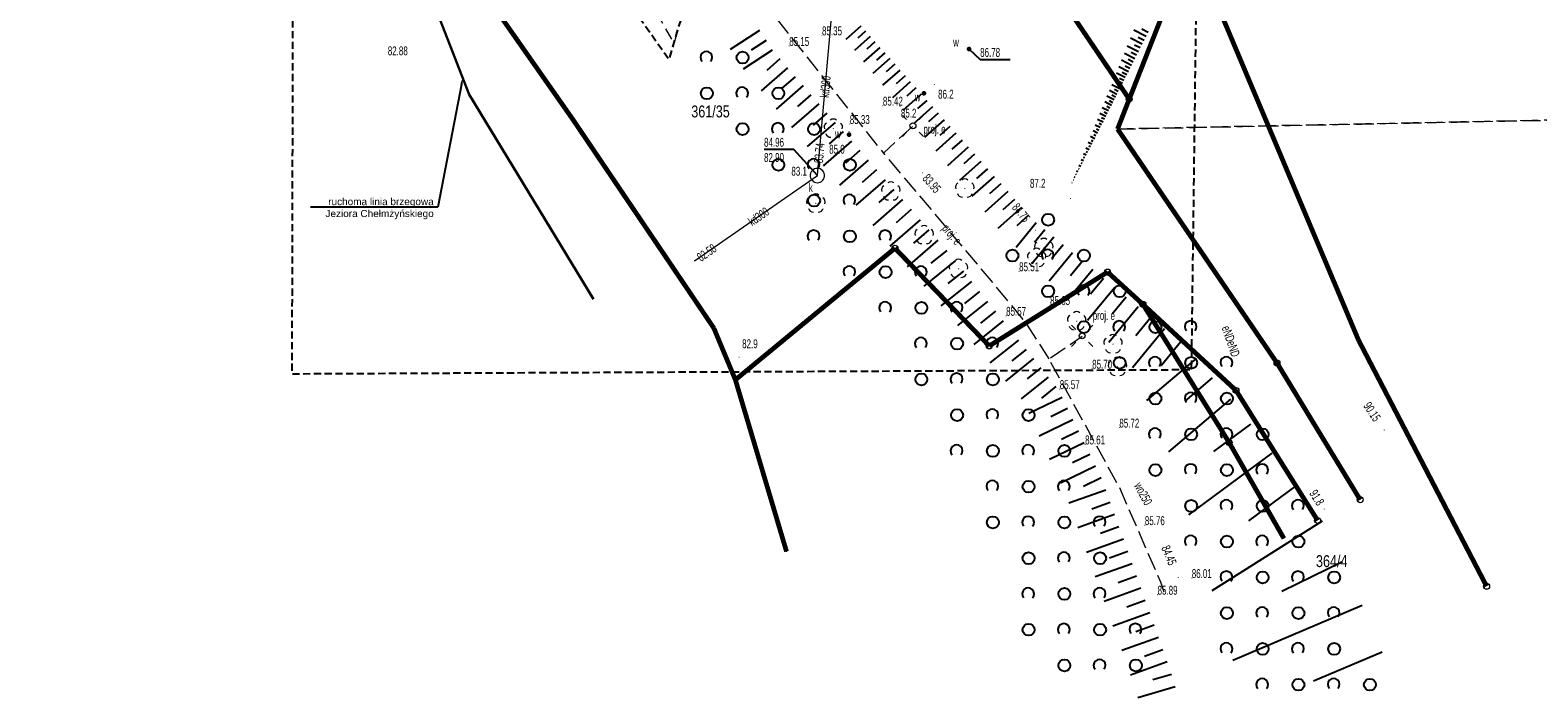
# Model space of a CAD drawing. Header units: metres. Extents: x 6539540 to 6543249, y 5894370 to 5895874.
# Tile 3 of 91: x 6541777 to 6541904, y 5894919 to 5894975. Entities that reach past the tile are written whole.
import ezdxf
from ezdxf import colors
from ezdxf.entities.mleader import LeaderData, LeaderLine
from ezdxf.enums import TextEntityAlignment as Align
from ezdxf.math import Vec2, Vec3

# ---------------------------------------------------------------- set-up
doc = ezdxf.new("R2010")
doc.units = ezdxf.units.M
for name, pattern in [('0.5_0.5', [1, 0.5, -0.5]), ('1.0_0.5', [1.5, 1, -0.5]), ('1.5_0.5', [2, 1.5, -0.5]), ('2', [0.9, 0.6, -0.3]), ('egkk-500', [2, 1.5, -0.5]), ('egug-500', [1, 0.5, -0.5])]:
    doc.linetypes.add(name, pattern=pattern)
for name, color, linetype in [('000 Inne (niezydentyfikowane)', 7, 'Continuous'), ('202-punkt graniczny', 7, 'Continuous'), ('203-punkt graniczny', 7, 'Continuous'), ('211-numer działki ewidencyjnej', 7, 'Continuous'), ('217-kontur klasyfikacyjny', 7, 'Continuous'), ('218-kontur użytku gruntowego', 7, 'Continuous'), ('219-działka ewidencyjna', 7, 'Continuous'), ('drzewo liściaste', 7, 'Continuous'), ('latarnia - ob. projektowany', 7, 'Continuous'), ('latarnia - ob. projektowany-Atr17', 7, 'Continuous'), ('pikieta naturalna', 7, 'Continuous'), ('pikieta naturalna-Atr2', 7, 'Continuous'), ('pikieta sztuczna', 7, 'Continuous'), ('pikieta sztuczna-Atr2', 7, 'Continuous'), ('przewód elektroenergetyczny podziemny - ob. projektowany', 7, 'Continuous'), ('przewód elektroenergetyczny podziemny - ob. projektowany-Atr1', 7, 'Continuous'), ('przewód elektroenergetyczny podziemny-Atr1', 7, 'Continuous'), ('przewód kanalizacyjny', 7, 'Continuous'), ('przewód kanalizacyjny-Atr1', 7, 'Continuous'), ('przewód wodociągowy-Atr1', 7, 'Continuous'), ('rzędna', 7, 'Continuous'), ('rzędna-Atr2', 7, 'Continuous'), ('rzędna-Atr3', 7, 'Continuous'), ('studnia kanalizacyjna', 7, 'Continuous'), ('studnia kanalizacyjna-Atr17', 7, 'Continuous'), ('wodociągowe urządzenie techniczne', 7, 'Continuous'), ('wodociągowe urządzenie techniczne-Atr17', 7, 'Continuous'), ('zadrzewienie  zakrzewienie', 7, 'Continuous'), ('Zakres', 7, 'Continuous'), ('zasuwa lub zawór', 7, 'Continuous'), ('zasuwa lub zawór-Atr17', 7, 'Continuous')]:
    doc.layers.add(name, color=color, linetype=linetype)
doc.layers.add('_dr opis', color=7, linetype='Continuous', lineweight=25)

# ---------------------------------------------------------------- blocks, each defined once
blk = doc.blocks.new('203')
at = {"linetype": 'Continuous', "lineweight": 0}
h = blk.add_hatch(color=0, dxfattribs=at)
edge = h.paths.add_edge_path()
edge.add_arc((0, 0), 0.045, 0, 360)
blk = doc.blocks.new('202')
at = {"color": 0, "linetype": 'Continuous', "lineweight": 0}
blk.add_circle((0, 0), 0.25, dxfattribs=at)
blk = doc.blocks.new('PW01')
at = {"linetype": 'Continuous', "lineweight": 13}
h = blk.add_hatch(color=0, dxfattribs=at)
edge = h.paths.add_edge_path()
edge.add_arc((0, 0), 0.045, 0, 360)
blk = doc.blocks.new('OP021')
at = {"linetype": 'Continuous', "lineweight": 13}
h = blk.add_hatch(color=0, dxfattribs=at)
edge = h.paths.add_edge_path()
edge.add_arc((0, 0), 0.05, 0, 360)
at = {"color": 0, "linetype": 'Continuous', "lineweight": 13}
for centre, start, end in [((-0.38, 0.124), 121.308, 202.548), ((0, 0.4), 49.272, 130.728), ((0.38, 0.124), 337.452, 58.692), ((-0.235, -0.324), 193.221, 274.871), ((0.235, -0.324), 265.129, 346.779)]:
    blk.add_arc(centre, 0.4, start, end, dxfattribs=at)
blk = doc.blocks.new('US25')
at = {"linetype": 'Continuous', "lineweight": 0}
h = blk.add_hatch(color=0, dxfattribs=at)
edge = h.paths.add_edge_path()
edge.add_arc((0, 0), 0.2, 0, 360)
blk = doc.blocks.new('OTZK1')
at = {"color": 0, "linetype": 'Continuous'}
blk.add_circle((0, 0), 0.5, dxfattribs=at)
blk = doc.blocks.new('OTZK2')
at = {"color": 0, "linetype": 'Continuous'}
blk.add_arc((0, 0), 0.5, 318.85, 221.162, dxfattribs=at)
blk = doc.blocks.new('SM01')
at = {"color": 0, "linetype": 'Continuous', "lineweight": 13}
for p, q in [((-0.53, 0.531), (-0.883, 0.884)), ((0.531, 0.531), (0.884, 0.884)), ((-0.53, -0.53), (-0.883, -0.883)), ((0.531, -0.53), (0.884, -0.883))]:
    blk.add_line(p, q, dxfattribs=at)
blk.add_circle((0, 0), 0.25, dxfattribs=at)

msp = doc.modelspace()

# ---------------------------------------------------------------- linework, layer by layer
at = {"layer": '000 Inne (niezydentyfikowane)', "color": 7, "linetype": 'Continuous', "lineweight": 25, "flags": 128}
for points in [[(6541846.77, 5894975.01), (6541845.49, 5894973.88)], [(6541838.26, 5894974.65), (6541835.8, 5894973.05)], [(6541838.8, 5894973.82), (6541837.55, 5894973.01)], [(6541847.55, 5894974.13), (6541846.23, 5894972.97)], [(6541847.15, 5894974.58), (6541846.51, 5894974)], [(6541870.36, 5894973.5), (6541869.39, 5894973.99)], [(6541870.69, 5894974.15), (6541869.66, 5894974.67)], [(6541870.53, 5894973.82), (6541870.03, 5894974.07)], [(6541870.87, 5894974.49), (6541870.34, 5894974.76)], [(6541839.33, 5894973), (6541836.88, 5894971.41)], [(6541848.35, 5894973.23), (6541846.99, 5894972.02)], [(6541847.94, 5894973.69), (6541847.27, 5894973.09)], [(6541848.76, 5894972.77), (6541848.07, 5894972.15)], [(6541869.75, 5894972.28), (6541868.87, 5894972.73)], [(6541870.05, 5894972.87), (6541869.12, 5894973.34)], [(6541869.9, 5894972.58), (6541869.45, 5894972.8)], [(6541870.21, 5894973.18), (6541869.73, 5894973.42)], [(6541840.6, 5894971.52), (6541838.39, 5894969.59)], [(6541839.96, 5894972.26), (6541838.86, 5894971.3)], [(6541849.18, 5894972.3), (6541847.77, 5894971.05)], [(6541850.03, 5894971.33), (6541848.58, 5894970.05)], [(6541849.6, 5894971.82), (6541848.89, 5894971.18)], [(6541869.21, 5894971.19), (6541868.41, 5894971.59)], [(6541869.47, 5894971.72), (6541868.64, 5894972.15)], [(6541869.34, 5894971.46), (6541868.93, 5894971.66)], [(6541869.61, 5894972), (6541869.18, 5894972.22)], [(6541841.91, 5894970.02), (6541839.66, 5894968.05)], [(6541841.25, 5894970.77), (6541840.14, 5894969.8)], [(6541850.91, 5894970.34), (6541849.42, 5894969.01)], [(6541850.47, 5894970.84), (6541849.73, 5894970.18)], [(6541868.48, 5894969.76), (6541867.81, 5894970.1)], [(6541868.71, 5894970.21), (6541868, 5894970.57)], [(6541868.95, 5894970.69), (6541868.2, 5894971.07)], [(6541868.6, 5894969.98), (6541868.25, 5894970.16)], [(6541868.83, 5894970.45), (6541868.46, 5894970.63)], [(6541869.08, 5894970.94), (6541868.69, 5894971.13)], [(6541842.57, 5894969.26), (6541841.44, 5894968.27)], [(6541851.83, 5894969.31), (6541850.28, 5894967.94)], [(6541851.37, 5894969.83), (6541850.61, 5894969.15)], [(6541852.29, 5894968.78), (6541851.51, 5894968.09)], [(6541867.78, 5894968.36), (6541867.22, 5894968.65)], [(6541868.01, 5894968.83), (6541867.41, 5894969.13)], [(6541868.25, 5894969.29), (6541867.61, 5894969.61)], [(6541867.9, 5894968.59), (6541867.61, 5894968.74)], [(6541868.13, 5894969.06), (6541867.82, 5894969.21)], [(6541868.36, 5894969.52), (6541868.04, 5894969.69)], [(6541843.24, 5894968.49), (6541840.95, 5894966.5)], [(6541843.91, 5894967.72), (6541842.76, 5894966.71)], [(6541852.77, 5894968.25), (6541851.17, 5894966.83)], [(6541853.25, 5894967.7), (6541852.44, 5894966.99)], [(6541867.31, 5894967.43), (6541866.82, 5894967.68)], [(6541867.55, 5894967.9), (6541867.02, 5894968.16)], [(6541867.43, 5894967.66), (6541867.18, 5894967.79)], [(6541867.66, 5894968.13), (6541867.39, 5894968.27)], [(6541844.59, 5894966.94), (6541842.26, 5894964.91)], [(6541845.28, 5894966.16), (6541844.1, 5894965.13)], [(6541853.74, 5894967.15), (6541852.09, 5894965.69)], [(6541854.23, 5894966.59), (6541853.4, 5894965.85)], [(6541866.61, 5894966.04), (6541866.24, 5894966.23)], [(6541866.84, 5894966.5), (6541866.43, 5894966.71)], [(6541866.73, 5894966.27), (6541866.53, 5894966.37)], [(6541867.08, 5894966.97), (6541866.63, 5894967.19)], [(6541866.96, 5894966.74), (6541866.75, 5894966.84)], [(6541867.2, 5894967.2), (6541866.96, 5894967.32)], [(6541845.97, 5894965.37), (6541843.6, 5894963.3)], [(6541854.74, 5894966.02), (6541853.04, 5894964.52)], [(6541855.77, 5894964.86), (6541854.02, 5894963.3)], [(6541855.25, 5894965.44), (6541854.39, 5894964.68)], [(6541866.14, 5894965.11), (6541865.84, 5894965.26)], [(6541866.03, 5894964.88), (6541865.89, 5894964.95)], [(6541866.38, 5894965.57), (6541866.04, 5894965.74)], [(6541866.26, 5894965.34), (6541866.1, 5894965.42)], [(6541866.49, 5894965.81), (6541866.32, 5894965.9)], [(6541847.37, 5894963.76), (6541844.96, 5894961.66)], [(6541846.67, 5894964.57), (6541845.47, 5894963.52)], [(6541856.84, 5894963.65), (6541855.03, 5894962.05)], [(6541856.3, 5894964.26), (6541855.41, 5894963.47)], [(6541865.44, 5894963.72), (6541865.25, 5894963.81)], [(6541865.67, 5894964.18), (6541865.45, 5894964.29)], [(6541865.56, 5894963.95), (6541865.45, 5894964)], [(6541865.91, 5894964.64), (6541865.65, 5894964.78)], [(6541865.79, 5894964.41), (6541865.67, 5894964.47)], [(6541848.08, 5894962.95), (6541846.87, 5894961.89)], [(6541857.94, 5894962.41), (6541856.07, 5894960.75)], [(6541857.39, 5894963.03), (6541856.47, 5894962.22)], [(6541864.74, 5894962.32), (6541864.67, 5894962.36)], [(6541864.86, 5894962.55), (6541864.81, 5894962.58)], [(6541864.97, 5894962.79), (6541864.86, 5894962.84)], [(6541865.09, 5894963.02), (6541865.02, 5894963.05)], [(6541865.21, 5894963.25), (6541865.06, 5894963.33)], [(6541865.32, 5894963.48), (6541865.24, 5894963.53)], [(6541848.8, 5894962.13), (6541846.35, 5894959.99)], [(6541849.52, 5894961.3), (6541848.28, 5894960.22)], [(6541859.08, 5894961.13), (6541857.15, 5894959.41)], [(6541858.51, 5894961.77), (6541857.56, 5894960.93)], [(6541864.5, 5894961.86), (6541864.47, 5894961.87)], [(6541864.62, 5894962.09), (6541864.59, 5894962.1)], [(6541850.25, 5894960.47), (6541847.75, 5894958.29)], [(6541860.25, 5894959.81), (6541858.26, 5894958.04)], [(6541859.66, 5894960.47), (6541858.68, 5894959.6)], [(6541851.73, 5894958.77), (6541849.19, 5894956.56)], [(6541850.99, 5894959.62), (6541849.73, 5894958.52)], [(6541860.84, 5894959.14), (6541859.85, 5894958.27)], [(6541852.47, 5894957.92), (6541851.19, 5894956.8)], [(6541861.48, 5894958.51), (6541859.78, 5894956.45)], [(6541862.95, 5894957.3), (6541861.12, 5894955.08)], [(6541862.2, 5894957.92), (6541861.32, 5894956.85)], [(6541853.22, 5894957.06), (6541850.65, 5894954.81)], [(6541853.97, 5894956.2), (6541852.63, 5894955.13)], [(6541864.53, 5894955.99), (6541862.56, 5894953.61)], [(6541863.73, 5894956.66), (6541862.78, 5894955.51)], [(6541854.67, 5894955.32), (6541852.03, 5894953.21)], [(6541865.37, 5894955.3), (6541864.34, 5894954.07)], [(6541856.05, 5894953.6), (6541853.47, 5894951.54)], [(6541855.36, 5894954.46), (6541854.06, 5894953.41)], [(6541866.23, 5894954.59), (6541864.11, 5894952.02)], [(6541867.13, 5894953.85), (6541866.03, 5894952.52)], [(6541856.72, 5894952.76), (6541855.45, 5894951.74)], [(6541868.06, 5894953.08), (6541865.78, 5894950.32)], [(6541869.02, 5894952.28), (6541867.84, 5894950.85)], [(6541857.39, 5894951.92), (6541854.88, 5894949.91)], [(6541858.05, 5894951.1), (6541856.81, 5894950.1)], [(6541870.03, 5894951.45), (6541867.58, 5894948.48)], [(6541858.71, 5894950.28), (6541856.25, 5894948.31)], [(6541871.09, 5894950.57), (6541869.82, 5894949.03)], [(6541859.99, 5894948.68), (6541857.59, 5894946.76)], [(6541859.35, 5894949.47), (6541858.14, 5894948.5)], [(6541872.24, 5894949.62), (6541869.54, 5894946.35)], [(6541873.59, 5894948.5), (6541871.96, 5894946.52)], [(6541860.62, 5894947.89), (6541859.44, 5894946.94)], [(6541874.89, 5894947.13), (6541870.74, 5894943.61)], [(6541861.24, 5894947.12), (6541858.9, 5894945.24)], [(6541861.86, 5894946.34), (6541860.71, 5894945.42)], [(6541862.48, 5894945.57), (6541860.2, 5894943.74)], [(6541863.13, 5894944.77), (6541861.91, 5894943.81)], [(6541876.25, 5894945.52), (6541873.94, 5894943.56)], [(6541863.64, 5894943.87), (6541860.85, 5894942.52)], [(6541877.79, 5894943.71), (6541872.58, 5894939.3)], [(6541864.1, 5894942.93), (6541862.69, 5894942.24)], [(6541864.56, 5894941.98), (6541861.71, 5894940.6)], [(6541865.02, 5894941.02), (6541863.59, 5894940.32)], [(6541879.45, 5894941.61), (6541876.36, 5894939.34)], [(6541865.49, 5894940.05), (6541862.6, 5894938.65)], [(6541865.96, 5894939.08), (6541864.51, 5894938.37)], [(6541881.25, 5894939.18), (6541874.24, 5894934)], [(6541866.44, 5894938.1), (6541863.5, 5894936.67)], [(6541866.92, 5894937.11), (6541865.44, 5894936.39)], [(6541867.31, 5894936.09), (6541864.22, 5894934.98)], [(6541883.26, 5894936.45), (6541879.29, 5894933.51)], [(6541867.68, 5894935.06), (6541866.13, 5894934.5)], [(6541868.05, 5894934.03), (6541864.96, 5894932.92)], [(6541885.46, 5894933.48), (6541876.22, 5894927.65)], [(6541868.79, 5894931.97), (6541865.7, 5894930.86)], [(6541868.42, 5894933), (6541866.87, 5894932.44)], [(6541869.15, 5894930.94), (6541867.61, 5894930.38)], [(6541869.52, 5894929.91), (6541866.43, 5894928.8)], [(6541887.17, 5894930.06), (6541882.09, 5894927.58)], [(6541869.89, 5894928.88), (6541868.35, 5894928.32)], [(6541870.26, 5894927.85), (6541867.17, 5894926.74)], [(6541871, 5894925.79), (6541867.91, 5894924.68)], [(6541870.63, 5894926.82), (6541869.08, 5894926.26)], [(6541888.83, 5894926.41), (6541877.97, 5894921.78)], [(6541871.37, 5894924.76), (6541869.82, 5894924.2)], [(6541871.74, 5894923.73), (6541868.65, 5894922.62)], [(6541872.1, 5894922.7), (6541870.56, 5894922.14)], [(6541890.5, 5894922.5), (6541884.75, 5894920.05)], [(6541872.47, 5894921.67), (6541869.38, 5894920.56)], [(6541872.83, 5894920.63), (6541871.26, 5894920.17)], [(6541873.14, 5894919.58), (6541869.99, 5894918.66)]]:
    msp.add_lwpolyline(points, dxfattribs=at)
at = {"layer": '217-kontur klasyfikacyjny', "color": 92, "linetype": 'egkk-500', "lineweight": 18, "flags": 128}
for points in [[(6541875.93, 5894985.78), (6541869.28, 5894968.89)], [(6541869.28, 5894968.89), (6541868.3, 5894966.38)], [(6541951.58, 5894968.09), (6541868.3, 5894966.38)], [(6541868.3, 5894966.38), (6541951.58, 5894968.09)], [(6541868.3, 5894966.38), (6541881.68, 5894946.75)], [(6541849.62, 5894956.38), (6541836.23, 5894945.34)], [(6541857.53, 5894948.18), (6541849.62, 5894956.38)], [(6541867.46, 5894954.38), (6541857.53, 5894948.18)], [(6541870.43, 5894951.67), (6541867.46, 5894954.38)], [(6541878.24, 5894944.45), (6541870.43, 5894951.67)], [(6541881.68, 5894946.75), (6541888.66, 5894935.28)], [(6541836.23, 5894945.34), (6541840.52, 5894930.94)], [(6541885.09, 5894933.54), (6541878.24, 5894944.45)]]:
    msp.add_lwpolyline(points, dxfattribs=at)
at = {"layer": '218-kontur użytku gruntowego', "color": 3, "linetype": 'egug-500', "lineweight": 18, "flags": 128}
for points in [[(6541857.4, 5894986.41), (6541869.28, 5894968.89)], [(6541869.28, 5894968.89), (6541857.4, 5894986.41)], [(6541869.28, 5894968.89), (6541875.93, 5894985.78)], [(6541875.93, 5894985.78), (6541869.28, 5894968.89)], [(6541822.6, 5894967.17), (6541813.65, 5894979.94)], [(6541813.65, 5894979.94), (6541822.6, 5894967.17)], [(6541869.28, 5894968.89), (6541868.3, 5894966.38)], [(6541868.3, 5894966.38), (6541869.28, 5894968.89)], [(6541951.58, 5894968.09), (6541868.3, 5894966.38)], [(6541868.3, 5894966.38), (6541951.58, 5894968.09)], [(6541834.42, 5894949.68), (6541822.6, 5894967.17)], [(6541822.6, 5894967.17), (6541834.42, 5894949.68)], [(6541868.3, 5894966.38), (6541881.68, 5894946.75)], [(6541881.68, 5894946.75), (6541868.3, 5894966.38)], [(6541849.62, 5894956.38), (6541836.23, 5894945.34)], [(6541836.23, 5894945.34), (6541849.62, 5894956.38)], [(6541857.53, 5894948.18), (6541849.62, 5894956.38)], [(6541849.62, 5894956.38), (6541857.53, 5894948.18)], [(6541867.46, 5894954.38), (6541857.53, 5894948.18)], [(6541857.53, 5894948.18), (6541867.46, 5894954.38)], [(6541870.43, 5894951.67), (6541867.46, 5894954.38)], [(6541867.46, 5894954.38), (6541870.43, 5894951.67)], [(6541878.24, 5894944.45), (6541870.43, 5894951.67)], [(6541870.43, 5894951.67), (6541878.24, 5894944.45)], [(6541836.23, 5894945.34), (6541834.42, 5894949.68)], [(6541834.42, 5894949.68), (6541836.23, 5894945.34)], [(6541881.68, 5894946.75), (6541888.66, 5894935.28)], [(6541888.66, 5894935.28), (6541881.68, 5894946.75)], [(6541836.23, 5894945.34), (6541840.52, 5894930.94)], [(6541840.52, 5894930.94), (6541836.23, 5894945.34)], [(6541885.09, 5894933.54), (6541878.24, 5894944.45)], [(6541878.24, 5894944.45), (6541885.09, 5894933.54)]]:
    msp.add_lwpolyline(points, dxfattribs=at)
at = {"layer": '219-działka ewidencyjna', "color": 84, "linetype": '0.5_0.5', "lineweight": 18, "const_width": 0.4, "flags": 128}
for points in [[(6541869.28, 5894968.89), (6541857.4, 5894986.41)], [(6541875.93, 5894985.78), (6541869.28, 5894968.89)], [(6541822.6, 5894967.17), (6541813.65, 5894979.94)], [(6541888.52, 5894948.67), (6541877.08, 5894975.83)], [(6541869.28, 5894968.89), (6541868.3, 5894966.38)], [(6541834.42, 5894949.68), (6541822.6, 5894967.17)], [(6541881.68, 5894946.75), (6541868.3, 5894966.38)], [(6541849.62, 5894956.38), (6541836.23, 5894945.34)], [(6541857.53, 5894948.18), (6541849.62, 5894956.38)], [(6541867.46, 5894954.38), (6541857.53, 5894948.18)], [(6541870.43, 5894951.67), (6541867.46, 5894954.38)], [(6541878.24, 5894944.45), (6541870.43, 5894951.67)], [(6541877.67, 5894940.07), (6541870.43, 5894951.67)], [(6541836.23, 5894945.34), (6541834.42, 5894949.68)], [(6541899.27, 5894928.02), (6541888.52, 5894948.67)], [(6541888.66, 5894935.28), (6541881.68, 5894946.75)], [(6541840.52, 5894930.94), (6541836.23, 5894945.34)], [(6541885.09, 5894933.54), (6541878.24, 5894944.45)], [(6541882.26, 5894932.03), (6541877.67, 5894940.07)]]:
    msp.add_lwpolyline(points, dxfattribs=at)
at = {"layer": '_dr opis', "color": 4, "lineweight": 30, "flags": 128}
msp.add_lwpolyline([(6541804.405, 5894993.65), (6541813.903, 5894969.281), (6541824.33, 5894952.111)], dxfattribs=at)
at = {"layer": 'przewód elektroenergetyczny podziemny - ob. projektowany', "color": 1, "linetype": '1.5_0.5', "lineweight": 18, "flags": 128}
for points in [[(6541837.36, 5894984.2), (6541836.21, 5894980.12), (6541840.57, 5894974.51), (6541848.65, 5894964.36)], [(6541851.08, 5894966.59), (6541848.65, 5894964.36), (6541857.67, 5894953.66), (6541860.61, 5894950.09), (6541862.54, 5894947.1)], [(6541872.2, 5894927.53), (6541871.93, 5894928.36), (6541868.44, 5894936.36), (6541862.54, 5894947.1), (6541865.32, 5894949)]]:
    msp.add_lwpolyline(points, dxfattribs=at)
at = {"layer": 'przewód kanalizacyjny', "color": 34, "linetype": 'Continuous', "lineweight": 18, "flags": 128}
msp.add_lwpolyline([(6541832.81, 5894955.31), (6541843.11, 5894962.48), (6541843.17, 5894963.18), (6541844.84, 5894981.75)], dxfattribs=at)
at = {"layer": 'rzędna-Atr2', "color": 7, "flags": 128}
for points in [[(6541855.84, 5894973.09), (6541856.77, 5894972.2), (6541859.275, 5894972.2)], [(6541843.11, 5894962.48), (6541841.14, 5894964.66), (6541838.635, 5894964.66)]]:
    msp.add_lwpolyline(points, dxfattribs=at)
at = {"layer": 'studnia kanalizacyjna', "color": 34, "linetype": 'Continuous', "lineweight": 18, "flags": 128}
msp.add_lwpolyline([(6541842.66, 5894962.08), (6541842.76, 5894961.99), (6541842.87, 5894961.93), (6541842.99, 5894961.89), (6541843.11, 5894961.88), (6541843.23, 5894961.89), (6541843.35, 5894961.93), (6541843.46, 5894961.99), (6541843.56, 5894962.08), (6541843.63, 5894962.18), (6541843.68, 5894962.29), (6541843.71, 5894962.42), (6541843.71, 5894962.54), (6541843.68, 5894962.67), (6541843.63, 5894962.78), (6541843.56, 5894962.88), (6541843.46, 5894962.97), (6541843.35, 5894963.03), (6541843.23, 5894963.07), (6541843.11, 5894963.08), (6541842.99, 5894963.07), (6541842.87, 5894963.03), (6541842.76, 5894962.97), (6541842.66, 5894962.88), (6541842.59, 5894962.78), (6541842.54, 5894962.67), (6541842.51, 5894962.54), (6541842.51, 5894962.42), (6541842.54, 5894962.29), (6541842.59, 5894962.18)], close=True, dxfattribs=at)
at = {"layer": 'zadrzewienie  zakrzewienie', "color": 7, "linetype": '1.0_0.5', "lineweight": 18, "flags": 128}
msp.add_lwpolyline([(6541833.55, 5894981.85), (6541833.07, 5894980.25), (6541831.18, 5894973.93), (6541831.08, 5894973.59), (6541825.75, 5894983), (6541829.05, 5894988.52)], close=True, dxfattribs=at)
at = {"layer": 'Zakres', "color": 5, "linetype": '2', "lineweight": 25, "flags": 128}
for points in [[(6541938.62, 5895313.18), (6541912.96, 5895235.17), (6541870.71, 5895162.99), (6541810.21, 5895062.53), (6541777.05, 5895047.89), (6541830.67, 5894972.22), (6541843.02, 5895013.5), (6541885, 5895080.88), (6541918.51, 5895144.38), (6541965.96, 5895211.67), (6541999.83, 5895303.74)], [(6541938.62, 5895313.18), (6541912.96, 5895235.17), (6541870.71, 5895162.99), (6541810.21, 5895062.53), (6541777.05, 5895047.89), (6541830.67, 5894972.22), (6541843.02, 5895013.5), (6541885, 5895080.88), (6541918.51, 5895144.38), (6541965.96, 5895211.67), (6541999.83, 5895303.74)], [(6541938.62, 5895313.18), (6541912.96, 5895235.17), (6541870.71, 5895162.99), (6541810.21, 5895062.53), (6541777.05, 5895047.89), (6541830.67, 5894972.22), (6541843.02, 5895013.5), (6541885, 5895080.88), (6541918.51, 5895144.38), (6541965.96, 5895211.67), (6541999.83, 5895303.74)], [(6541938.62, 5895313.18), (6541912.96, 5895235.17), (6541870.71, 5895162.99), (6541810.21, 5895062.53), (6541777.05, 5895047.89), (6541830.67, 5894972.22), (6541843.02, 5895013.5), (6541885, 5895080.88), (6541918.51, 5895144.38), (6541965.96, 5895211.67), (6541999.83, 5895303.74)], [(6541799.19, 5895027.7), (6541799.01, 5894945.85), (6541874.51, 5894946.2), (6541875.56, 5895027.34)]]:
    msp.add_lwpolyline(points, close=True, dxfattribs=at)

# ---------------------------------------------------------------- block references
at = {"layer": '202-punkt graniczny', "color": 7, "linetype": 'Continuous', "lineweight": 18}
for p in [(6541869.28, 5894968.89), (6541849.62, 5894956.38), (6541867.46, 5894954.38), (6541870.43, 5894951.67), (6541857.53, 5894948.18), (6541881.68, 5894946.75), (6541878.24, 5894944.45), (6541877.67, 5894940.07), (6541888.66, 5894935.28), (6541885.09, 5894933.54), (6541899.27, 5894928.02)]:
    msp.add_blockref('202', p, dxfattribs=at)
at = {"layer": '203-punkt graniczny', "color": 7, "linetype": 'Continuous', "lineweight": 18}
for p in [(6541822.6, 5894967.17), (6541868.3, 5894966.38), (6541834.42, 5894949.68), (6541888.52, 5894948.67), (6541836.23, 5894945.34), (6541882.26, 5894932.03), (6541840.52, 5894930.94)]:
    msp.add_blockref('203', p, dxfattribs=at)
at = {"layer": 'drzewo liściaste', "color": 94, "linetype": 'Continuous', "lineweight": 18}
for p in [(6541844.45, 5894966.42), (6541849.27, 5894961.16), (6541855.48, 5894961.39), (6541842.98, 5894960.14), (6541852.07, 5894957.49), (6541861.51, 5894955.58), (6541862.11, 5894956.41), (6541854.96, 5894954.65), (6541864.87, 5894950.27), (6541867.92, 5894948.34), (6541868.3, 5894946.43)]:
    msp.add_blockref('OP021', p, dxfattribs=at)
at = {"layer": 'latarnia - ob. projektowany', "color": 7, "linetype": 'Continuous', "lineweight": 18}
for p in [(6541851.13, 5894966.65), (6541865.33, 5894949.03)]:
    msp.add_blockref('SM01', p, dxfattribs=at)
at = {"layer": 'pikieta naturalna', "color": 7, "linetype": 'Continuous', "lineweight": 13}
for p in [(6541852.92, 5894970.12), (6541850.05, 5894968.27), (6541845.77, 5894966.18), (6541843.7, 5894963.3), (6541864.34, 5894960.55), (6541836.54, 5894947.24)]:
    msp.add_blockref('PW01', p, dxfattribs=at)
at = {"layer": 'pikieta sztuczna', "color": 7, "linetype": 'Continuous', "lineweight": 13}
for p in [(6541843.5, 5894974.24), (6541840.75, 5894973.35), (6541848.61, 5894968.34), (6541845.83, 5894966.8), (6541860.04, 5894954.45), (6541862.64, 5894951.61), (6541858.95, 5894950.71), (6541866.17, 5894946.27), (6541863.45, 5894944.56), (6541868.45, 5894941.33), (6541865.58, 5894939.92), (6541870.59, 5894933.15), (6541874.53, 5894928.71), (6541871.66, 5894927.31)]:
    msp.add_blockref('PW01', p, dxfattribs=at)
at = {"layer": 'rzędna', "color": 5, "linetype": 'Continuous', "lineweight": 18}
for p in [(6541855.84, 5894973.09), (6541851.92, 5894962.71), (6541873.39, 5894928.76)]:
    msp.add_blockref('PW01', p, dxfattribs=at)
at = {"layer": 'rzędna', "color": 34, "linetype": 'Continuous', "lineweight": 18}
for p in [(6541843.11, 5894962.48), (6541843.17, 5894963.18), (6541832.81, 5894955.31)]:
    msp.add_blockref('PW01', p, dxfattribs=at)
at = {"layer": 'rzędna', "color": 5, "linetype": 'Continuous', "lineweight": 18}
for p, rotation in [((6541861.4, 5894957.9), 307.328), ((6541890.68, 5894941.13), 303.97)]:
    msp.add_blockref('PW01', p, dxfattribs=dict(at, rotation=rotation))
at = {"layer": 'rzędna', "color": 1, "linetype": 'Continuous', "lineweight": 18, "rotation": 305.454}
msp.add_blockref('PW01', (6541885.63, 5894934.5), dxfattribs=at)
at = {"layer": 'wodociągowe urządzenie techniczne', "color": 5, "linetype": 'Continuous', "lineweight": 18}
msp.add_blockref('US25', (6541855.84, 5894973.09), dxfattribs=at)
at = {"layer": 'zadrzewienie  zakrzewienie', "color": 7, "linetype": 'Continuous', "lineweight": 18}
for name, p in [('OTZK2', (6541833.794, 5894972.387)), ('OTZK1', (6541836.836, 5894972.376)), ('OTZK2', (6541836.794, 5894969.387)), ('OTZK1', (6541833.836, 5894969.376)), ('OTZK1', (6541839.836, 5894969.376)), ('OTZK1', (6541836.836, 5894966.376)), ('OTZK2', (6541839.794, 5894966.387)), ('OTZK1', (6541842.836, 5894966.376)), ('OTZK1', (6541839.836, 5894963.376)), ('OTZK2', (6541842.794, 5894963.387)), ('OTZK1', (6541845.836, 5894963.376)), ('OTZK1', (6541842.836, 5894960.376)), ('OTZK2', (6541845.794, 5894960.387)), ('OTZK1', (6541862.476, 5894958.766)), ('OTZK2', (6541842.794, 5894957.387)), ('OTZK1', (6541845.836, 5894957.376)), ('OTZK2', (6541848.794, 5894957.387)), ('OTZK1', (6541859.476, 5894955.766)), ('OTZK2', (6541862.434, 5894955.777)), ('OTZK1', (6541865.476, 5894955.766)), ('OTZK2', (6541845.794, 5894954.387)), ('OTZK1', (6541848.836, 5894954.376)), ('OTZK2', (6541851.794, 5894954.387)), ('OTZK1', (6541862.476, 5894952.766)), ('OTZK2', (6541865.434, 5894952.777)), ('OTZK1', (6541868.476, 5894952.766)), ('OTZK2', (6541848.794, 5894951.387)), ('OTZK1', (6541851.836, 5894951.376)), ('OTZK2', (6541854.794, 5894951.387)), ('OTZK1', (6541865.476, 5894949.766)), ('OTZK2', (6541868.434, 5894949.777)), ('OTZK1', (6541871.476, 5894949.766)), ('OTZK2', (6541874.434, 5894949.777)), ('OTZK2', (6541851.794, 5894948.387)), ('OTZK1', (6541854.836, 5894948.376)), ('OTZK2', (6541857.794, 5894948.387)), ('OTZK1', (6541868.476, 5894946.766)), ('OTZK2', (6541871.434, 5894946.777)), ('OTZK1', (6541874.476, 5894946.766)), ('OTZK2', (6541877.434, 5894946.777)), ('OTZK1', (6541851.836, 5894945.376)), ('OTZK2', (6541854.794, 5894945.387)), ('OTZK1', (6541857.836, 5894945.376)), ('OTZK1', (6541871.476, 5894943.766)), ('OTZK2', (6541874.434, 5894943.777)), ('OTZK1', (6541877.476, 5894943.766)), ('OTZK1', (6541854.836, 5894942.376)), ('OTZK2', (6541857.794, 5894942.387)), ('OTZK1', (6541860.836, 5894942.376)), ('OTZK2', (6541871.434, 5894940.777)), ('OTZK1', (6541874.476, 5894940.766)), ('OTZK2', (6541877.434, 5894940.777)), ('OTZK1', (6541880.476, 5894940.766)), ('OTZK2', (6541854.794, 5894939.387)), ('OTZK1', (6541857.836, 5894939.376)), ('OTZK2', (6541860.794, 5894939.387)), ('OTZK1', (6541863.836, 5894939.376)), ('OTZK2', (6541874.434, 5894937.777)), ('OTZK2', (6541880.434, 5894937.777)), ('OTZK1', (6541871.476, 5894937.766)), ('OTZK1', (6541877.476, 5894937.766)), ('OTZK2', (6541857.794, 5894936.387)), ('OTZK1', (6541860.836, 5894936.376)), ('OTZK2', (6541863.794, 5894936.387)), ('OTZK1', (6541874.476, 5894934.766)), ('OTZK2', (6541877.434, 5894934.777)), ('OTZK1', (6541880.476, 5894934.766)), ('OTZK2', (6541883.434, 5894934.777)), ('OTZK1', (6541857.836, 5894933.376)), ('OTZK2', (6541860.794, 5894933.387)), ('OTZK1', (6541863.836, 5894933.376)), ('OTZK2', (6541866.794, 5894933.387)), ('OTZK2', (6541874.434, 5894931.777)), ('OTZK1', (6541877.476, 5894931.766)), ('OTZK2', (6541880.434, 5894931.777)), ('OTZK1', (6541883.476, 5894931.766)), ('OTZK1', (6541860.836, 5894930.376)), ('OTZK2', (6541863.794, 5894930.387)), ('OTZK1', (6541866.836, 5894930.376)), ('OTZK2', (6541877.434, 5894928.777)), ('OTZK1', (6541880.476, 5894928.766)), ('OTZK2', (6541883.434, 5894928.777)), ('OTZK1', (6541886.476, 5894928.766)), ('OTZK2', (6541860.794, 5894927.387)), ('OTZK1', (6541863.836, 5894927.376)), ('OTZK2', (6541866.794, 5894927.387)), ('OTZK1', (6541877.476, 5894925.766)), ('OTZK2', (6541880.434, 5894925.777)), ('OTZK1', (6541883.476, 5894925.766)), ('OTZK2', (6541886.434, 5894925.777)), ('OTZK1', (6541860.836, 5894924.376)), ('OTZK2', (6541863.794, 5894924.387)), ('OTZK1', (6541866.836, 5894924.376)), ('OTZK2', (6541869.794, 5894924.387)), ('OTZK2', (6541877.434, 5894922.777)), ('OTZK1', (6541880.476, 5894922.766)), ('OTZK2', (6541883.434, 5894922.777)), ('OTZK1', (6541886.476, 5894922.766)), ('OTZK1', (6541863.836, 5894921.376)), ('OTZK2', (6541866.794, 5894921.387)), ('OTZK1', (6541869.836, 5894921.376)), ('OTZK2', (6541880.434, 5894919.777)), ('OTZK1', (6541883.476, 5894919.766)), ('OTZK2', (6541886.434, 5894919.777)), ('OTZK1', (6541889.476, 5894919.766))]:
    msp.add_blockref(name, p, dxfattribs=at)
at = {"layer": 'zasuwa lub zawór', "color": 5, "linetype": 'Continuous', "lineweight": 18}
for p in [(6541852.05, 5894969.38), (6541845.77, 5894965.91)]:
    msp.add_blockref('US25', p, dxfattribs=at)

# ---------------------------------------------------------------- texts
at = {"layer": '211-numer działki ewidencyjnej', "color": 7, "linetype": 'Continuous', "lineweight": 18, "width": 0.79}
for s, p in [('361/35', (6541832.528, 5894967.355)), ('364/4', (6541884.95, 5894929.63))]:
    msp.add_text(s, height=1, dxfattribs=at).set_placement(p)
at = {"layer": 'latarnia - ob. projektowany-Atr17', "color": 7, "width": 0.667}
for p in [(6541852.01, 5894965.99), (6541866.22, 5894950.36)]:
    msp.add_text('proj. e', height=0.75, dxfattribs=at).set_placement(p)
at = {"layer": 'pikieta naturalna-Atr2', "color": 7, "width": 0.667}
for s, p in [('82.88', (6541807.063, 5894972.565)), ('86.2', (6541853.24, 5894968.93)), ('85.2', (6541850.12, 5894967.34)), ('85.0', (6541844.1, 5894964.31)), ('83.1', (6541840.93, 5894962.47)), ('87.2', (6541860.95, 5894961.45)), ('82.9', (6541836.8, 5894947.99))]:
    msp.add_text(s, height=0.75, dxfattribs=at).set_placement(p)
at = {"layer": 'pikieta sztuczna-Atr2', "color": 7, "width": 0.667}
for s, p in [('85.35', (6541843.5, 5894974.24)), ('85.15', (6541840.75, 5894973.35)), ('85.42', (6541848.61, 5894968.34)), ('85.33', (6541845.83, 5894966.8)), ('85.51', (6541860.04, 5894954.45)), ('85.65', (6541862.64, 5894951.61)), ('85.57', (6541858.95, 5894950.71)), ('85.70', (6541866.17, 5894946.27)), ('85.57', (6541863.45, 5894944.56)), ('85.72', (6541868.45, 5894941.33)), ('85.61', (6541865.58, 5894939.92)), ('85.76', (6541870.59, 5894933.15)), ('86.01', (6541874.53, 5894928.71)), ('85.89', (6541871.66, 5894927.31))]:
    msp.add_text(s, height=0.75, dxfattribs=at).set_placement(p)
at = {"layer": 'przewód elektroenergetyczny podziemny - ob. projektowany-Atr1', "color": 1, "width": 0.667}
msp.add_text('proj. e', height=0.75, rotation=-49.87, dxfattribs=at).set_placement((6541853.8, 5894958.25), align=Align.MIDDLE_LEFT)
at = {"layer": 'przewód elektroenergetyczny podziemny-Atr1', "color": 1, "width": 0.667}
for p in [(6541877.38, 5894949.84), (6541877.81, 5894948.58)]:
    msp.add_text('eND', height=0.75, rotation=-71.08, dxfattribs=at).set_placement(p, align=Align.MIDDLE_LEFT)
at = {"layer": 'przewód kanalizacyjny-Atr1', "color": 34, "width": 0.667}
for rotation, p in [(84.861, (6541843.7, 5894969.02)), (34.842, (6541837.43, 5894958.52))]:
    msp.add_text('kd300', height=0.75, rotation=rotation, dxfattribs=at).set_placement(p, align=Align.MIDDLE_LEFT)
at = {"layer": 'przewód wodociągowy-Atr1', "color": 5, "width": 0.667}
msp.add_text('wo250', height=0.75, rotation=298.231, dxfattribs=at).set_placement((6541869.99, 5894936.65), align=Align.MIDDLE_LEFT)
at = {"layer": 'rzędna-Atr2', "color": 5, "width": 0.667}
msp.add_text('86.78', height=0.75, dxfattribs=at).set_placement((6541856.77, 5894972.208), align=Align.BOTTOM_LEFT)
at = {"layer": 'rzędna-Atr2', "color": 34, "width": 0.667}
msp.add_text('84.96', height=0.75, dxfattribs=at).set_placement((6541838.635, 5894964.668), align=Align.BOTTOM_LEFT)
for s, rotation, p in [('83.74', 84.861, (6541843.2, 5894963.53)), ('82.58', 34.842, (6541833.13, 5894955.53))]:
    msp.add_text(s, height=0.75, rotation=rotation, dxfattribs=at).set_placement(p, align=Align.MIDDLE_LEFT)
at = {"layer": 'rzędna-Atr2', "color": 5, "width": 0.667}
for s, rotation, p in [('83.95', 311.513, (6541852.16, 5894962.44)), ('84.75', -50.839, (6541859.68, 5894960.01)), ('90.15', -56.389, (6541889.2, 5894943.36)), ('84.45', 292.56, (6541872.3, 5894931.39))]:
    msp.add_text(s, height=0.75, rotation=rotation, dxfattribs=at).set_placement(p, align=Align.MIDDLE_LEFT)
at = {"layer": 'rzędna-Atr2', "color": 1, "width": 0.667}
msp.add_text('91.8', height=0.75, rotation=-57.931, dxfattribs=at).set_placement((6541884.68, 5894936.01), align=Align.MIDDLE_LEFT)
at = {"layer": 'rzędna-Atr3', "color": 34, "width": 0.667}
msp.add_text('82.90', height=0.75, dxfattribs=at).set_placement((6541838.635, 5894963.393), align=Align.BOTTOM_LEFT)
at = {"layer": 'studnia kanalizacyjna-Atr17', "color": 34, "width": 0.667}
msp.add_text('k', height=0.75, dxfattribs=at).set_placement((6541842.39, 5894961.09))
at = {"layer": 'wodociągowe urządzenie techniczne-Atr17', "color": 5, "width": 0.667}
msp.add_text('w', height=0.75, dxfattribs=at).set_placement((6541854.5, 5894973.3))
at = {"layer": 'zasuwa lub zawór-Atr17', "color": 5, "width": 0.667}
for p in [(6541851.28, 5894968.7), (6541844.59, 5894965.6)]:
    msp.add_text('w', height=0.75, dxfattribs=at).set_placement(p)

# ---------------------------------------------------------------- next in the draw order: leaders
at = {"layer": '_dr opis', "lineweight": 5}
ml = msp.add_multileader_mtext('Standard', dxfattribs=at)
ml.set_content('{\\fArial|b0|i0|c238|p34;ruchoma linia brzegowa\\PJeziora Chełmżyńskiego}', color=256)
ml.set_leader_properties()
ml.build(insert=Vec2(0, 0))
ml.multileader.update_dxf_attribs({"text_left_attachment_type": 6, "text_right_attachment_type": 6, "dogleg_length": 0.36, "arrow_head_size": 0.6, "scale": 0.15})
ctx = ml.context
ctx.base_point, ctx.scale, ctx.char_height, ctx.arrow_head_size, ctx.landing_gap_size, ctx.plane_origin = Vec3(6541801.585, 5894959.818), 0.15, 0.6, 0.6, 0.3, Vec3(6541804.457, 5894966.996)
ctx.left_attachment, ctx.right_attachment, ctx.text_align_type = 6, 6, 2
notes = []
notes.append((ctx, [(1, (1, 1, 0), (6541811.269, 5894959.818), (-1, 0), 0.054, [(1, [(6541813.35, 5894970.701)], 0, [])])]))
ctx.mtext.insert, ctx.mtext.alignment, ctx.mtext.flow_direction = Vec3(6541810.915, 5894960.594), 3, 5
ctx.mtext.has_bg_fill, ctx.mtext.bg_color, ctx.mtext.bg_scale_factor, ctx.mtext.bg_transparency, ctx.mtext.use_window_bg_color = 1, -1027028792, 1.5, 0, 1
for ctx, leaders in notes:
    for number, flags, end, landing, length, lines in leaders:
        leader = LeaderData()
        leader.index, (leader.has_last_leader_line, leader.has_dogleg_vector, leader.attachment_direction) = number, flags
        leader.last_leader_point, leader.dogleg_vector, leader.dogleg_length = Vec3(end), Vec3(landing), length
        for number, points, colour, breaks in lines:
            line = LeaderLine()
            line.index, line.vertices, line.color, line.breaks = number, Vec3.list(points), colors.encode_raw_color(colour), breaks
            leader.lines.append(line)
        ctx.leaders.append(leader)

doc.saveas('drawing.dxf')
